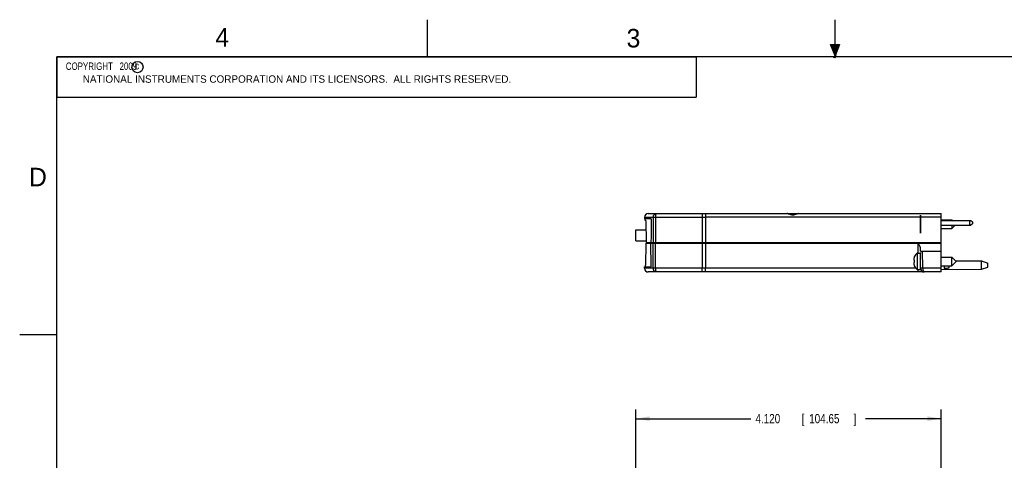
# Model space of a CAD drawing. Header units: inches. Extents: x 0 to 22, y 0 to 17.
# Tile 20 of 29: x 0 to 13.3, y 11 to 17. Entities that reach past the tile are written whole.
import ezdxf

# ---------------------------------------------------------------- set-up
doc = ezdxf.new("R2010")
doc.units = ezdxf.units.IN
doc.header["$LTSCALE"] = 1.21
doc.header["$MEASUREMENT"] = 0
doc.layers.get('0').update_dxf_attribs({"linetype": 'CONTINUOUS'})
doc.layers.add('DATUMCURVES', color=7, linetype='CONTINUOUS')
doc.layers.add('DIMENSIONS', color=7, linetype='CONTINUOUS')
doc.styles.get("Standard").update_dxf_attribs({"font": 'txt', "width": 0.8})
doc.dimstyles.new('DIMSTYLE_1', dxfattribs={"dimtxt": 0.125, "dimasz": 0.1875, "dimexe": 0.18, "dimexo": 0.0625, "dimgap": 0.09, "dimtad": 0, "dimtih": 1, "dimtoh": 1, "dimdec": 3, "dimzin": 4, "dimdsep": 46, "dimtxsty": 'STANDARD', "dimblk": '_FILLED', "dimblk1": '_FILLED', "dimblk2": '_FILLED', "dimcen": 0.09, "dimadec": 0, "dimazin": 0, "dimtp": 0.001, "dimtm": 0.001, "dimtfac": 1, "dimtdec": 3, "dimtofl": 0, "dimtmove": 0, "dimatfit": 3, "dimldrblk": '_FILLED', "dimfxl": 1, "dimtolj": 1, "dimtzin": 4, "dimarcsym": 0})

# ---------------------------------------------------------------- blocks, each defined once
blk = doc.blocks.new('_FILLED')
at = {"color": 0, "linetype": 'BYBLOCK'}
blk.add_solid([(0, 0), (-1, 0.167), (-1, -0.167)], dxfattribs=at)
blk = doc.blocks.new('*D0')
at = {"layer": 'DIMENSIONS', "color": 2, "linetype": 'CONTINUOUS'}
for p, q in [((8.314, 10.066), (8.314, 11.737)), ((12.434, 10.803), (12.434, 11.737)), ((8.314, 11.612), (9.863, 11.612)), ((12.434, 11.612), (11.413, 11.612))]:
    blk.add_line(p, q, dxfattribs=at)
at = {"layer": 'DIMENSIONS', "color": 2, "linetype": 'CONTINUOUS', "xscale": 0.1875, "yscale": 0.1875, "zscale": 0.1875, "rotation": 180}
blk.add_blockref('_FILLED', (8.314, 11.612), dxfattribs=at)
at = {"layer": 'DIMENSIONS', "color": 2, "linetype": 'CONTINUOUS', "xscale": 0.1875, "yscale": 0.1875, "zscale": 0.1875}
blk.add_blockref('_FILLED', (12.434, 11.612), dxfattribs=at)
at = {"layer": 'DIMENSIONS', "color": 2, "linetype": 'CONTINUOUS', "width": 0.8}
for s, p in [('4.120', (9.926, 11.55)), ('[', (10.551, 11.55)), ('104.65', (10.651, 11.55)), (']', (11.251, 11.55))]:
    blk.add_text(s, height=0.125, dxfattribs=at).set_placement(p)

msp = doc.modelspace()

# ---------------------------------------------------------------- hatches: boundary and pattern name
at = {"linetype": 'CONTINUOUS'}
msp.add_hatch(color=2, dxfattribs=at).paths.add_polyline_path([(11, 16.51), (10.9375, 16.6663), (11.0625, 16.6663)])

# ---------------------------------------------------------------- linework, layer by layer
at = {"color": 2, "linetype": 'CONTINUOUS'}
for p, q in [((5.5, 16.5), (5.5, 17)), ((11, 16.485), (11, 17)), ((11, 16.51), (10.9375, 16.6663)), ((10.9375, 16.6663), (11.0625, 16.6663)), ((11.0625, 16.6663), (11, 16.51)), ((0.4999, 16.5), (9.1249, 16.5)), ((0.4999, 16.5), (0.4999, 15.9531)), ((9.1249, 16.5), (9.1249, 15.9531)), ((11.015, 16.515), (10.985, 16.485)), ((10.985, 16.485), (11, 16.515)), ((11, 16.485), (11.015, 16.515)), ((0.4999, 15.9531), (9.1249, 15.9531)), ((0, 12.75), (0.5, 12.75))]:
    msp.add_line(p, q, dxfattribs=at)
at = {"color": 7, "linetype": 'CONTINUOUS'}
for p, q in [((8.4784, 14.381), (12.4338, 14.381)), ((9.2534, 14.381), (9.2534, 14.3315)), ((12.1508, 14.358), (12.1508, 14.1181)), ((12.1538, 14.358), (12.1538, 14.118)), ((12.4338, 13.593), (12.4338, 14.381)), ((8.4284, 14.3315), (8.4282, 14.311)), ((8.5183, 14.311), (8.4282, 14.311)), ((8.4284, 14.3315), (8.5487, 14.3315)), ((8.439, 14.29), (8.4388, 14.311)), ((8.4474, 14.29), (8.439, 14.29)), ((8.4474, 14.29), (8.4508, 13.99)), ((8.5788, 14.3315), (9.2061, 14.3315)), ((9.2061, 14.3315), (9.2059, 13.99)), ((9.2534, 14.3315), (9.2531, 13.99)), ((12.4338, 14.3315), (9.2534, 14.3315)), ((12.4338, 14.2971), (12.574, 14.2971)), ((12.4338, 14.288), (12.8342, 14.288)), ((12.4338, 14.225), (12.8342, 14.225)), ((12.574, 14.2971), (12.5829, 14.2883)), ((12.574, 14.2971), (12.574, 14.288)), ((12.574, 14.179), (12.6201, 14.225)), ((12.574, 14.225), (12.574, 14.179)), ((12.8138, 14.288), (12.8138, 14.225)), ((12.8342, 14.288), (12.8538, 14.2683)), ((12.8538, 14.2447), (12.8342, 14.225)), ((12.8538, 14.2683), (12.8538, 14.2447)), ((8.3136, 14.0143), (8.3136, 14.1617)), ((8.3136, 14.1617), (8.347, 14.1617)), ((8.347, 14.1628), (8.347, 14.1617)), ((8.347, 14.1628), (8.4488, 14.1628)), ((12.4338, 14.179), (12.574, 14.179)), ((8.3136, 14.0143), (8.347, 14.0143)), ((8.347, 14.0143), (8.347, 14.0132)), ((8.347, 14.0132), (8.4505, 14.0132)), ((8.4474, 13.684), (8.4508, 13.984)), ((8.4508, 13.99), (12.4338, 13.99)), ((8.4508, 13.984), (12.4338, 13.984)), ((8.5038, 13.99), (8.5038, 13.984)), ((8.5183, 13.663), (8.5171, 13.984)), ((8.6588, 13.984), (8.6588, 13.99)), ((8.6888, 13.99), (8.6888, 13.984)), ((9.2059, 13.984), (9.2061, 13.6426)), ((9.2313, 13.99), (9.2313, 13.984)), ((9.2531, 13.984), (9.2534, 13.6426)), ((9.8988, 13.99), (9.8988, 13.984)), ((9.9288, 13.984), (9.9288, 13.99)), ((10.9438, 13.984), (10.9438, 13.99)), ((10.9738, 13.99), (10.9738, 13.984)), ((11.7438, 13.99), (11.7438, 13.984)), ((11.7738, 13.984), (11.7738, 13.99)), ((12.1216, 13.8463), (12.1204, 13.984)), ((12.3988, 13.984), (12.3988, 13.99)), ((12.4287, 13.99), (12.4288, 13.984)), ((12.1135, 13.8463), (12.1516, 13.8463)), ((12.1135, 13.6258), (12.1135, 13.8463)), ((12.1508, 13.856), (12.1508, 13.6161)), ((12.1514, 13.873), (12.1511, 13.9082)), ((12.1514, 13.873), (12.4338, 13.873)), ((12.1538, 13.856), (12.1538, 13.8463)), ((12.1538, 13.6258), (12.1538, 13.8463)), ((12.1834, 13.6426), (12.1814, 13.873)), ((8.439, 13.684), (8.4388, 13.663)), ((8.439, 13.684), (8.4474, 13.684)), ((12.0627, 13.7513), (12.0691, 13.7505)), ((12.0691, 13.7215), (12.0627, 13.7207)), ((12.0656, 13.751), (12.0656, 13.782)), ((12.0656, 13.6901), (12.0656, 13.7211)), ((12.0691, 13.7961), (12.0691, 13.7943)), ((12.0691, 13.7505), (12.0691, 13.7215)), ((12.4338, 13.7951), (12.577, 13.7951)), ((12.577, 13.7951), (12.6361, 13.736)), ((12.577, 13.677), (12.577, 13.7951)), ((12.577, 13.677), (12.6361, 13.736)), ((12.6275, 13.7446), (12.9777, 13.742)), ((12.9777, 13.742), (13.0638, 13.714)), ((12.9777, 13.63), (12.9777, 13.742)), ((13.0638, 13.658), (13.0638, 13.714)), ((8.4284, 13.6426), (8.4282, 13.663)), ((8.4282, 13.663), (8.5183, 13.663)), ((8.5487, 13.6426), (8.4284, 13.6426)), ((12.4338, 13.593), (8.4784, 13.593)), ((9.2061, 13.6426), (8.5788, 13.6426)), ((9.2534, 13.593), (9.2534, 13.6426)), ((12.0906, 13.6426), (9.2534, 13.6426)), ((12.0691, 13.6777), (12.0691, 13.676)), ((12.1135, 13.6258), (12.1538, 13.6258)), ((12.1234, 13.593), (12.1234, 13.6258)), ((12.1538, 13.6258), (12.1538, 13.616)), ((12.4338, 13.6426), (12.1834, 13.6426)), ((12.4338, 13.677), (12.577, 13.677)), ((12.4338, 13.626), (12.9777, 13.63)), ((12.4738, 13.677), (12.4738, 13.6417)), ((12.5338, 13.677), (12.5338, 13.6423)), ((12.9777, 13.63), (13.0638, 13.658))]:
    msp.add_line(p, q, dxfattribs=at)
at = {"color": 7, "linetype": 'CONTINUOUS', "const_width": 0.02}
for points in [[(0.5, 16.5), (0.5, 0.5)], [(21.5, 16.5), (0.5, 16.5)]]:
    msp.add_lwpolyline(points, dxfattribs=at)
at = {"color": 7, "linetype": 'CONTINUOUS'}
msp.add_lwpolyline([(10.5092, 14.381), (10.5006, 14.3806), (10.4747, 14.3763), (10.4456, 14.3701), (10.4147, 14.3697), (10.3852, 14.3758), (10.3588, 14.3805), (10.3484, 14.381)], dxfattribs=at)
at = {"color": 2, "linetype": 'CONTINUOUS'}
msp.add_circle((1.5893, 16.359), 0.0754, dxfattribs=at)
at = {"color": 7, "linetype": 'CONTINUOUS'}
for centre, radius, start, end in [((8.4784, 14.331), 0.05, 90, 179.5), ((12.1566, 13.7635), 0.0933, 117.5225, 159.56387), ((8.4784, 13.643), 0.05, 180.5, 270), ((12.1566, 13.7085), 0.0933, 200.43613, 242.4775), ((12.2034, 13.643), 0.05, 180.5, 269.99963)]:
    msp.add_arc(centre, radius, start, end, dxfattribs=at)
for points, knots in [([(8.5487, 14.3315), (8.5488, 14.3365), (8.5499, 14.3464), (8.5546, 14.3602), (8.5622, 14.3715), (8.5723, 14.3792), (8.5803, 14.381), (8.5841, 14.381)], [0, 0, 0, 0, 0.2264576, 0.4437927, 0.6453635, 0.8290568, 1, 1, 1, 1]), ([(8.5841, 14.381), (8.5831, 14.381), (8.5817, 14.3765), (8.5806, 14.3704), (8.5796, 14.3592), (8.5789, 14.3461), (8.5788, 14.3365), (8.5788, 14.3315)], [0, 0, 0, 0, 0.0606594, 0.2075043, 0.4284741, 0.7009618, 1, 1, 1, 1]), ([(9.214, 14.381), (9.2124, 14.381), (9.2099, 14.3745), (9.2081, 14.3653), (9.2065, 14.3494), (9.2061, 14.3378), (9.2061, 14.3315)], [0, 0, 0, 0, 0.0943219, 0.3104426, 0.6273254, 1, 1, 1, 1]), ([(10.5092, 14.381), (10.5035, 14.381), (10.4914, 14.3786), (10.4738, 14.3721), (10.456, 14.3651), (10.4382, 14.3603), (10.42, 14.3602), (10.4019, 14.365), (10.3839, 14.3721), (10.3662, 14.3786), (10.3541, 14.381), (10.3484, 14.381)], [0, 0, 0, 0, 0.1022567, 0.2202521, 0.3377782, 0.4461166, 0.5501737, 0.6609512, 0.7804474, 0.8987675, 1, 1, 1, 1]), ([(8.5183, 14.311), (8.5181, 14.2575), (8.5177, 14.1589), (8.5174, 14.0602), (8.5172, 14.015)], [0, 0, 0, 0, 0.542185, 1, 1, 1, 1]), ([(8.5487, 14.3315), (8.5486, 14.2935), (8.5482, 14.2176), (8.5478, 14.1038), (8.5475, 14.0279), (8.5473, 13.99)], [0, 0, 0, 0, 0.3335421, 0.6668773, 1, 1, 1, 1]), ([(8.5487, 14.3315), (8.5514, 14.3315), (8.5575, 14.3315), (8.5676, 14.3315), (8.5749, 14.3315), (8.5788, 14.3315)], [0, 0, 0, 0, 0.264535, 0.6152367, 1, 1, 1, 1]), ([(8.5788, 14.3315), (8.5786, 14.2935), (8.5783, 14.2176), (8.5778, 14.1038), (8.5775, 14.0279), (8.5773, 13.99)], [0, 0, 0, 0, 0.333545, 0.6668787, 1, 1, 1, 1]), ([(9.2061, 14.3315), (9.214, 14.3315), (9.2297, 14.3315), (9.2455, 14.3315), (9.2534, 14.3315)], [0, 0, 0, 0, 0.49835, 1, 1, 1, 1]), ([(8.5487, 13.6426), (8.5486, 13.6806), (8.5482, 13.7565), (8.5478, 13.8703), (8.5475, 13.9461), (8.5473, 13.984)], [0, 0, 0, 0, 0.3335447, 0.6668786, 1, 1, 1, 1]), ([(8.5788, 13.6426), (8.5786, 13.6806), (8.5783, 13.7565), (8.5778, 13.8703), (8.5775, 13.9461), (8.5773, 13.984)], [0, 0, 0, 0, 0.3335391, 0.6668758, 1, 1, 1, 1]), ([(12.1204, 13.9841), (12.1238, 13.9777), (12.13, 13.9658), (12.1385, 13.9488), (12.1452, 13.9337), (12.1496, 13.9204), (12.151, 13.912), (12.1511, 13.9082)], [0, 0, 0, 0, 0.2610254, 0.4918817, 0.6919432, 0.8621725, 1, 1, 1, 1]), ([(12.0623, 13.7607), (12.0623, 13.76), (12.0622, 13.7585), (12.0621, 13.7571), (12.0621, 13.7564)], [0, 0, 0, 0, 0.5032924, 1, 1, 1, 1]), ([(12.0621, 13.7564), (12.0621, 13.7559), (12.0622, 13.7551), (12.0623, 13.7538), (12.0625, 13.7526), (12.0626, 13.7517), (12.0627, 13.7513)], [0, 0, 0, 0, 0.2472354, 0.4968528, 0.748138, 1, 1, 1, 1]), ([(12.0627, 13.7207), (12.0626, 13.7203), (12.0625, 13.7195), (12.0623, 13.7182), (12.0622, 13.7169), (12.0621, 13.7161), (12.0621, 13.7157)], [0, 0, 0, 0, 0.2532797, 0.504926, 0.7540162, 1, 1, 1, 1]), ([(12.0621, 13.7157), (12.0621, 13.715), (12.0622, 13.7135), (12.0623, 13.7121), (12.0623, 13.7114)], [0, 0, 0, 0, 0.499336, 1, 1, 1, 1]), ([(12.0656, 13.782), (12.0653, 13.7806), (12.0648, 13.7779), (12.064, 13.7737), (12.0633, 13.7694), (12.0628, 13.7665), (12.0627, 13.765)], [0, 0, 0, 0, 0.2424985, 0.4902506, 0.7429351, 1, 1, 1, 1]), ([(8.5841, 13.593), (8.5817, 13.593), (8.577, 13.5937), (8.5707, 13.5964), (8.5655, 13.6002), (8.5611, 13.6047), (8.5576, 13.6095), (8.5549, 13.6146), (8.5527, 13.6196), (8.5511, 13.6245), (8.55, 13.6292), (8.5493, 13.6338), (8.5488, 13.6382), (8.5487, 13.6411), (8.5487, 13.6426)], [0, 0, 0, 0, 0.107339, 0.2075517, 0.3033675, 0.3958271, 0.4850576, 0.570601, 0.6520428, 0.7290727, 0.8014244, 0.8694427, 0.9347609, 1, 1, 1, 1]), ([(8.5788, 13.6426), (8.5749, 13.6426), (8.5676, 13.6425), (8.5575, 13.6425), (8.5514, 13.6426), (8.5487, 13.6426)], [0, 0, 0, 0, 0.3847193, 0.7354342, 1, 1, 1, 1]), ([(8.5788, 13.6426), (8.5788, 13.6411), (8.5788, 13.6382), (8.5789, 13.6338), (8.579, 13.6293), (8.5791, 13.6246), (8.5793, 13.6197), (8.5796, 13.6147), (8.58, 13.6097), (8.5805, 13.6049), (8.5811, 13.6006), (8.5819, 13.5969), (8.5826, 13.5945), (8.5836, 13.593), (8.5841, 13.593)], [0, 0, 0, 0, 0.0867541, 0.1732581, 0.2625939, 0.3563207, 0.4539863, 0.5539325, 0.6538612, 0.7504974, 0.8393384, 0.9147867, 0.9700485, 1, 1, 1, 1]), ([(9.214, 13.593), (9.2124, 13.593), (9.2099, 13.5995), (9.2081, 13.6087), (9.2065, 13.6247), (9.2061, 13.6363), (9.2061, 13.6426)], [0, 0, 0, 0, 0.0943221, 0.3104431, 0.6273258, 1, 1, 1, 1]), ([(9.2534, 13.6426), (9.2455, 13.6426), (9.2297, 13.6426), (9.214, 13.6426), (9.2061, 13.6426)], [0, 0, 0, 0, 0.50165, 1, 1, 1, 1]), ([(12.1834, 13.6426), (12.1795, 13.6427), (12.1727, 13.6427), (12.1627, 13.6419), (12.1582, 13.6434), (12.1537, 13.6419), (12.1534, 13.6424)], [0, 0, 0, 0, 0.3859439, 0.713214, 0.9319433, 1, 1, 1, 1]), ([(12.1834, 13.6426), (12.1834, 13.6385), (12.1838, 13.6304), (12.1856, 13.6189), (12.1885, 13.6087), (12.1925, 13.6005), (12.1972, 13.5947), (12.2015, 13.593), (12.2034, 13.593)], [0, 0, 0, 0, 0.2168714, 0.4245485, 0.6133981, 0.7740994, 0.9010137, 1, 1, 1, 1]), ([(12.5338, 13.6423), (12.5272, 13.6422), (12.5138, 13.6421), (12.4938, 13.6419), (12.4805, 13.6418), (12.4738, 13.6417)], [0, 0, 0, 0, 0.3327208, 0.6660542, 1, 1, 1, 1])]:
    msp.add_open_spline(points, degree=3, knots=knots, dxfattribs=at)
for points in [[(8.5102, 13.984), (8.5102, 13.986), (8.5102, 13.988), (8.5102, 13.99)], [(8.5172, 14.015), (8.5172, 14.0067), (8.5171, 13.9984), (8.5171, 13.99)], [(8.5905, 13.984), (8.5905, 13.986), (8.5905, 13.988), (8.5905, 13.99)], [(12.0624, 13.7619), (12.0624, 13.7615), (12.0623, 13.7611), (12.0623, 13.7607)], [(12.0623, 13.7114), (12.0623, 13.711), (12.0624, 13.7106), (12.0624, 13.7102)], [(12.0625, 13.7629), (12.0624, 13.7625), (12.0624, 13.7622), (12.0624, 13.7619)], [(12.0624, 13.7102), (12.0624, 13.7098), (12.0624, 13.7095), (12.0625, 13.7092)], [(12.0627, 13.765), (12.0626, 13.7643), (12.0625, 13.7636), (12.0625, 13.7629)], [(12.0625, 13.7092), (12.0625, 13.7085), (12.0626, 13.7077), (12.0627, 13.707)], [(12.0627, 13.707), (12.0628, 13.7056), (12.0631, 13.7041), (12.0633, 13.7027)], [(12.0633, 13.7027), (12.0634, 13.702), (12.0635, 13.7014), (12.0636, 13.7008)], [(12.0636, 13.7008), (12.0637, 13.7), (12.0639, 13.6992), (12.064, 13.6984)], [(12.064, 13.6984), (12.0641, 13.6976), (12.0643, 13.6968), (12.0644, 13.696)], [(12.0644, 13.696), (12.0645, 13.6954), (12.0647, 13.6948), (12.0648, 13.6942)], [(12.0648, 13.6942), (12.065, 13.6928), (12.0653, 13.6914), (12.0656, 13.6901)], [(12.0656, 13.782), (12.0659, 13.7833), (12.0662, 13.7845), (12.0665, 13.7858)], [(12.0656, 13.6901), (12.0659, 13.6888), (12.0662, 13.6875), (12.0665, 13.6862)], [(12.0677, 13.79), (12.0673, 13.7886), (12.0669, 13.7872), (12.0665, 13.7858)], [(12.0665, 13.6862), (12.0669, 13.6849), (12.0673, 13.6835), (12.0677, 13.6821)], [(12.0691, 13.7943), (12.0686, 13.7929), (12.0681, 13.7914), (12.0677, 13.79)], [(12.0677, 13.6821), (12.0681, 13.6806), (12.0686, 13.6792), (12.0691, 13.6777)], [(12.1534, 13.6424), (12.1534, 13.6424), (12.1534, 13.6425), (12.1534, 13.6426)]]:
    msp.add_open_spline(points, degree=3, dxfattribs=at)
at = {"layer": 'DATUMCURVES', "color": 40, "linetype": 'CONTINUOUS'}
for points in [[(8.5188, 14.381, 2.3072), (8.5186, 14.381, 2.3084), (8.5183, 14.381, 2.3096), (8.5181, 14.381, 2.3107)], [(8.5038, 13.984, 2.115), (8.5038, 13.986, 2.115), (8.5038, 13.988, 2.115), (8.5038, 13.99, 2.115)]]:
    msp.add_open_spline(points, degree=3, dxfattribs=at)

# ---------------------------------------------------------------- texts
at = {"color": 2, "linetype": 'CONTINUOUS'}
for s, height, p in [('4', 0.25, (2.64, 16.6369)), ('3', 0.25, (8.1875, 16.625)), ('c', 0.1, (1.5463, 16.328)), ('NATIONAL INSTRUMENTS CORPORATION AND ITS LICENSORS.  ALL RIGHTS RESERVED.', 0.1, (0.851, 16.1482)), ('D', 0.25, (0.125, 14.75))]:
    msp.add_text(s, height=height, dxfattribs=at).set_placement(p)
at = {"color": 2, "linetype": 'CONTINUOUS', "insert": (0.5624, 16.4219), "char_height": 0.1, "width": 1.44, "attachment_point": 1}
msp.add_mtext('  COPYRIGHT   2009', dxfattribs=at)

# ---------------------------------------------------------------- dimensions: what is measured, and where the dimension line sits
at = {"layer": 'DIMENSIONS', "color": 2, "linetype": 'CONTINUOUS'}
dim = msp.add_linear_dim(base=(8.3136, 11.6122), p1=(12.4338, 10.8027), p2=(8.3136, 10.0662), angle=180, dimstyle='DIMSTYLE_1', dxfattribs=at)
dim.commit()
dim.dimension.update_dxf_attribs({"geometry": '*D0', "text_midpoint": (10.6381, 11.6122), "dimtype": 160})

doc.saveas('drawing.dxf')
